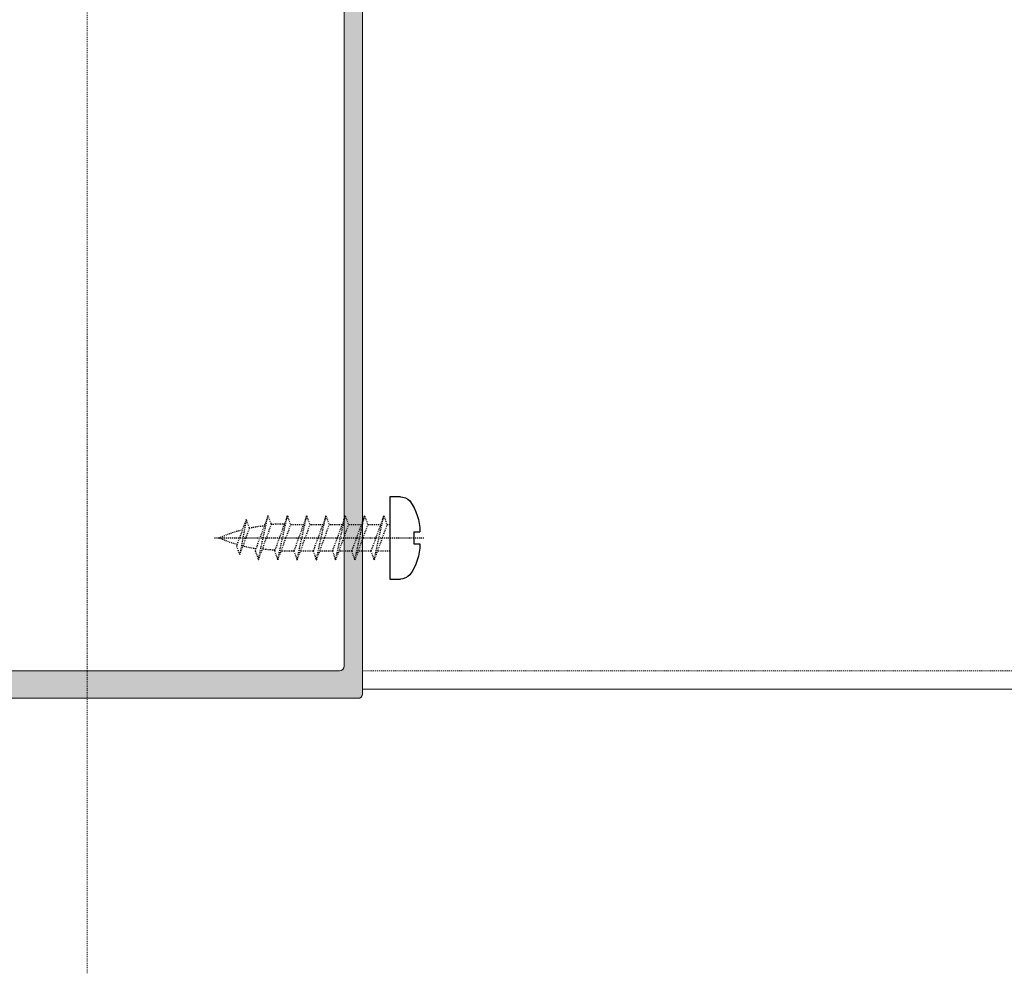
# Model space of a CAD drawing. Header units: millimetres. Extents: x -158258 to 126254, y -16359 to 60195.
# Tile 132 of 173: x -137671 to -137564, y 20748 to 20852. Entities that reach past the tile are written whole.
import ezdxf

# ---------------------------------------------------------------- set-up
doc = ezdxf.new("R2010")
doc.units = ezdxf.units.MM
doc.header["$LTSCALE"] = 0.1
doc.header["$MEASUREMENT"] = 0
doc.linetypes.add('CENTER', pattern=[2, 1.25, -0.25, 0.25, -0.25])
doc.linetypes.add('HIDDEN', pattern=[0.375, 0.25, -0.125])
for name, color, linetype, lineweight in [('01. Aluminium (Main Structure)', 6, 'Continuous', 5), ('2_Centerline', 1, 'CENTER', 15), ('3_Hatch', 8, 'Continuous', 0)]:
    doc.layers.add(name, color=color, linetype=linetype, lineweight=lineweight)
doc.layers.add('CENTER LINE', color=8, linetype='CENTER')
doc.layers.add('HARDWARES', color=7, linetype='Continuous')

# ---------------------------------------------------------------- blocks, each defined once
blk = doc.blocks.new('*U1022')
at = {"layer": '3_Hatch'}
blk.add_line((29.98959486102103, 199.7765712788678), (1149.999999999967, 199.7765712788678), dxfattribs=at)
at = {"layer": '3_Hatch', "linetype": 'HIDDEN', "ltscale": 5}
blk.add_line((29.98959486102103, 197.7849324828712), (1149.999999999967, 197.7849324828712), dxfattribs=at)
blk = doc.blocks.new('A$C768C5112')
at = {"layer": '3_Hatch'}
h = blk.add_hatch(color=256, dxfattribs=at)
h.dxf.hatch_style = 1
h.paths.add_polyline_path([(-4.223506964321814, -41.98522546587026), (-3.912497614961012, -41.67421611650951), (-3.912497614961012, -37.70677351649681), (-4.498231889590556, -36.68251605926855), (-4.498231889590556, -2.487038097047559), (-4.461947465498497, -2.304579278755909), (-4.352057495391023, -2.139744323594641), (-4.205883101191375, -2.029854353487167), (-4.004763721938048, -1.993569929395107), (4.004763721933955, -1.993569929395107), (4.188259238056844, -2.029854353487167), (4.35205749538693, -2.139744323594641), (4.461947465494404, -2.304579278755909), (4.516892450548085, -2.487038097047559), (4.516892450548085, -36.68251605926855), (3.894873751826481, -37.70677351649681), (3.894873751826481, -41.67421611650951), (4.205883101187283, -41.98522546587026), (4.297112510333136, -42.13139986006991), (4.297112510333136, -42.27757425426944), (4.205883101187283, -42.42374864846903), (3.894873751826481, -42.71713413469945), (3.894873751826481, -46.6845767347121), (4.516892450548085, -47.70883419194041), (4.516892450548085, -53.70716784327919), (4.461947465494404, -53.8896266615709), (4.35205749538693, -54.05446161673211), (4.188259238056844, -54.16435158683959), (4.004763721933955, -54.2006360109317), (-4.004763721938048, -54.2006360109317), (-4.205883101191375, -54.16435158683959), (-4.352057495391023, -54.05446161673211), (-4.461947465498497, -53.8896266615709), (-4.498231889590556, -53.70716784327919), (-4.498231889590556, -47.70883419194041), (-3.912497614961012, -46.6845767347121), (-3.912497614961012, -42.71713413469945), (-4.223506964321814, -42.42374864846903), (-4.278451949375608, -42.27757425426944), (-4.278451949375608, -42.13139986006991)], flags=16)
h.paths.add_polyline_path([(10.03938179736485, -54.01714049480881), (9.984436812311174, -54.2006360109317), (9.965776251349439, -54.38309482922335), (9.856922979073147, -54.54792978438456), (9.692088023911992, -54.65781975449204), (9.509629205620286, -54.69410417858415), (7.003930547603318, -54.69410417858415), (6.821471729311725, -54.65781975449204), (6.637976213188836, -54.54792978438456), (6.528086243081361, -54.38309482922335), (6.510462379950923, -54.2006360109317), (6.510462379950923, -2.487038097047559), (6.528086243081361, -2.304579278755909), (6.637976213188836, -2.139744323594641), (6.821471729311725, -2.029854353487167), (7.003930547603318, -1.993569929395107), (11.88677733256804, -1.993569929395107), (12.17912612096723, -1.682560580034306), (12.32530051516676, -1.591331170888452), (12.47147490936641, -1.591331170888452), (12.59898874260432, -1.682560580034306), (12.92865865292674, -1.993569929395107), (27.50255676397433, -1.993569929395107), (27.68605228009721, -2.029854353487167), (27.86851109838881, -2.139744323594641), (27.95974050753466, -2.304579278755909), (27.99602493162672, -2.487038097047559), (27.99602493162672, -6.985269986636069), (27.95974050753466, -7.186389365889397), (27.86851109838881, -7.351224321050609), (27.68605228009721, -7.461114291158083), (27.50255676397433, -7.497398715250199), (18.81710233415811, -7.497398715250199), (18.61598295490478, -7.533683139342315), (18.45114799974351, -7.64357310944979), (18.34125802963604, -7.808408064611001), (18.30497360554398, -8.009527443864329), (18.30497360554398, -13.47707180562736), (18.34125802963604, -13.67819118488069), (18.45114799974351, -13.86065000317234), (18.61598295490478, -13.95291611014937), (18.81710233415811, -13.98920053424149), (21.79760859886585, -13.98920053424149), (21.99872797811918, -13.95291611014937), (22.16356293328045, -13.86065000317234), (22.27241620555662, -13.67819118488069), (22.29107676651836, -13.47707180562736), (22.29107676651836, -13.00122750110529), (22.27241620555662, -12.80010812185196), (22.16356293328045, -12.65393372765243), (21.99872797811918, -12.5440437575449), (21.79760859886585, -12.49013547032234), (20.80963556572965, -12.49013547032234), (20.60851618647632, -12.4528143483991), (20.46234179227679, -12.34292437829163), (20.35245182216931, -12.19674998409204), (20.29750683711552, -11.99563060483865), (20.29750683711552, -10.00309737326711), (20.35245182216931, -9.801977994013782), (20.46234179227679, -9.655803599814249), (20.60851618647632, -9.545913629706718), (20.80963556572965, -9.49096864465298), (23.64396743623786, -9.49096864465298), (23.93735292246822, -9.179959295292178), (24.08352731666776, -9.106353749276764), (24.2297017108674, -9.106353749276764), (24.35721554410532, -9.179959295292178), (24.68688545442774, -9.49096864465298), (27.50255676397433, -9.49096864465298), (27.68605228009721, -9.545913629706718), (27.86851109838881, -9.655803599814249), (27.95974050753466, -9.801977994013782), (27.99602493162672, -10.00309737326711), (27.99602493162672, -11.99563060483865), (27.95974050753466, -12.19674998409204), (27.86851109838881, -12.34292437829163), (27.68605228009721, -12.4528143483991), (27.50255676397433, -12.49013547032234), (26.51562042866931, -12.49013547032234), (26.31450104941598, -12.5440437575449), (26.16832665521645, -12.65393372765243), (26.05843668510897, -12.80010812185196), (26.00349170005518, -13.00122750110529), (26.00349170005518, -13.47707180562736), (26.05843668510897, -13.67819118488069), (26.16832665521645, -13.86065000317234), (26.31450104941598, -13.95291611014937), (26.51562042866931, -13.98920053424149), (29.51375055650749, -13.98920053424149), (29.69724607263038, -13.95291611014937), (29.86208102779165, -13.86065000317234), (29.97093430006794, -13.67819118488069), (29.98959486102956, -13.47707180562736), (29.97093430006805, 81.00442663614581), (29.86208102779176, 81.1879221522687), (29.77966355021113, 81.24286713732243), (29.69724607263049, 81.29781212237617), (29.60549831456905, 81.3066240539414), (29.5137505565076, 81.31543598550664), (-29.51375055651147, 81.31543598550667), (-29.7148699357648, 81.2978121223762), (-29.86104432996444, 81.18792215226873), (-29.97093430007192, 81.00442663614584), (-30.00721872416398, 80.84062837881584), (-30.00721872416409, -13.47707180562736), (-29.97093430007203, -13.67819118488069), (-29.86104432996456, -13.86065000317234), (-29.71486993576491, -13.95291611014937), (-29.51375055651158, -13.98920053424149), (-26.4959231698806, -13.98920053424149), (-26.31346435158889, -13.95291611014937), (-26.14862939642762, -13.86065000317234), (-26.03873942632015, -13.67819118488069), (-26.00245500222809, -13.47707180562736), (-26.00245500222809, -13.00122750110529), (-26.03873942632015, -12.80010812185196), (-26.14862939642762, -12.65393372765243), (-26.31346435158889, -12.5440437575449), (-26.4959231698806, -12.49013547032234), (-27.52018062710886, -12.49013547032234), (-27.68501558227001, -12.4528143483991), (-27.86747440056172, -12.34292437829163), (-27.97736437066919, -12.19674998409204), (-28.01364879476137, -11.99563060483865), (-28.01364879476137, -10.00309737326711), (-27.97736437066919, -9.801977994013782), (-27.86747440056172, -9.655803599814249), (-27.68501558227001, -9.545913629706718), (-27.52018062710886, -9.49096864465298), (-24.68584875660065, -9.49096864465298), (-24.37483940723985, -9.179959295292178), (-24.24732557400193, -9.106353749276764), (-24.06383005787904, -9.106353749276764), (-23.93631622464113, -9.179959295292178), (-23.62530687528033, -9.49096864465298), (-20.80963556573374, -9.49096864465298), (-20.60851618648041, -9.545913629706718), (-20.44368123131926, -9.655803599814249), (-20.33379126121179, -9.801977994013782), (-20.29750683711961, -10.00309737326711), (-20.29750683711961, -11.99563060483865), (-20.33379126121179, -12.19674998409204), (-20.44368123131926, -12.34292437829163), (-20.60851618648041, -12.4528143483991), (-20.80963556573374, -12.49013547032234), (-21.81523246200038, -12.49013547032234), (-22.01635184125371, -12.5440437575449), (-22.16252623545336, -12.65393372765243), (-22.27241620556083, -12.80010812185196), (-22.30870062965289, -13.00122750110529), (-22.30870062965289, -13.47707180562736), (-22.27241620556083, -13.67819118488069), (-22.16252623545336, -13.86065000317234), (-22.01635184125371, -13.95291611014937), (-21.81523246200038, -13.98920053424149), (-18.79740507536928, -13.98920053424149), (-18.61494625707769, -13.95291611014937), (-18.45011130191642, -13.86065000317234), (-18.34125802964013, -13.67819118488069), (-18.30393690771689, -13.47707180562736), (-18.30393690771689, -8.009527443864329), (-18.34125802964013, -7.808408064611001), (-18.45011130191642, -7.64357310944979), (-18.61494625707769, -7.533683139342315), (-18.79740507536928, -7.497398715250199), (-27.52018062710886, -7.497398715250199), (-27.68501558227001, -7.461114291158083), (-27.86747440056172, -7.351224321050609), (-27.97736437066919, -7.186389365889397), (-28.01364879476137, -6.985269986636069), (-28.01364879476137, -2.487038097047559), (-27.97736437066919, -2.304579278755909), (-27.86747440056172, -2.139744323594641), (-27.68501558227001, -2.029854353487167), (-27.52018062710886, -1.993569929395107), (-12.92762195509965, -1.993569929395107), (-12.61764930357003, -1.682560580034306), (-12.48909877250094, -1.591331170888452), (-12.3429243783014, -1.591331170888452), (-12.17808942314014, -1.682560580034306), (-11.86708007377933, -1.993569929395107), (-7.002893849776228, -1.993569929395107), (-6.801774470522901, -2.029854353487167), (-6.655600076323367, -2.139744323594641), (-6.545710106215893, -2.304579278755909), (-6.509425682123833, -2.487038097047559), (-6.509425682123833, -54.2006360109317), (-6.545710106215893, -54.38309482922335), (-6.655600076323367, -54.54792978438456), (-6.801774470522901, -54.65781975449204), (-7.002893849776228, -54.69410417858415), (-9.508592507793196, -54.69410417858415), (-9.709711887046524, -54.65781975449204), (-9.855886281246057, -54.54792978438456), (-9.965776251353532, -54.38309482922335), (-10.0020606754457, -54.2006360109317), (-10.03834509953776, -54.01714049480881), (-10.14823506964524, -53.83468167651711), (-10.31307002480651, -53.72479170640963), (-10.4955288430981, -53.70716784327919), (-11.50216243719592, -53.70716784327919), (-11.70328181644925, -53.72479170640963), (-11.8494562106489, -53.83468167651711), (-11.95934618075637, -54.01714049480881), (-12.01325446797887, -54.2006360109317), (-12.01325446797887, -56.21182980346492), (-11.95934618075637, -56.39532531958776), (-11.8494562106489, -56.55912357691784), (-11.70328181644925, -56.66901354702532), (-11.50216243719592, -56.68767410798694), (-0.5297525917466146, -56.68767410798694), (-0.201119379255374, -56.39532531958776), (-0.07256884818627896, -56.3217197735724), (0.07360554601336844, -56.3217197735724), (0.2197799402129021, -56.39532531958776), (0.5121287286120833, -56.68767410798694), (11.50216243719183, -56.68767410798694), (11.68565795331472, -56.66901354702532), (11.8494562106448, -56.55912357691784), (11.95934618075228, -56.39532531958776), (12.01429116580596, -56.21182980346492), (12.01429116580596, -54.2006360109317), (11.95934618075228, -54.01714049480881), (11.8494562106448, -53.83468167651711), (11.68565795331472, -53.72479170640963), (11.50216243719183, -53.70716784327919), (10.4965655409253, -53.70716784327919), (10.29544616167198, -53.72479170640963), (10.14927176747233, -53.83468167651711)])
h.paths.add_polyline_path([(27.99602493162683, 77.82280099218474), (27.95974050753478, 78.0062965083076), (27.86851109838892, 78.1887553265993), (27.68605228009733, 78.29864529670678), (27.50255676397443, 78.33492972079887), (-27.52018062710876, 78.3349297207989), (-27.6850155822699, 78.29864529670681), (-27.8674744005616, 78.18875532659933), (-27.97736437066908, 78.00629650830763), (-28.01364879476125, 77.82280099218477), (-28.01364879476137, 0.5121287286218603), (-27.97736437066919, 0.3110093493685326), (-27.86747440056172, 0.1648349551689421), (-27.68501558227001, 0.05494498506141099), (-27.52018062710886, 7.73070496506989e-12), (27.50255676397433, 7.73070496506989e-12), (27.68605228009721, 0.05494498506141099), (27.86851109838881, 0.1648349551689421), (27.95974050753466, 0.3110093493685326), (27.99602493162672, 0.5121287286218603)], flags=16)
at = {"layer": '01. Aluminium (Main Structure)', "linetype": 'ByBlock'}
for p, q in [((-30.00721872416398, 80.84062837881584), (-29.97093430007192, 81.00442663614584)), ((-30.00721872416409, -13.47707180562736), (-30.00721872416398, 80.84062837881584)), ((-29.97093430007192, 81.00442663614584), (-29.86104432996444, 81.18792215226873)), ((-29.86104432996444, 81.18792215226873), (-29.7148699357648, 81.2978121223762)), ((-29.7148699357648, 81.2978121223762), (-29.51375055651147, 81.31543598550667)), ((-29.51375055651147, 81.31543598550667), (29.5137505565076, 81.31543598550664)), ((29.5137505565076, 81.31543598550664), (29.69724607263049, 81.29781212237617)), ((29.69724607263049, 81.29781212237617), (29.86208102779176, 81.1879221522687)), ((29.86208102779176, 81.1879221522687), (29.97093430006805, 81.00442663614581)), ((29.97093430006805, 81.00442663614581), (29.98959486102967, 80.84062837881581)), ((29.98959486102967, 80.84062837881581), (29.98959486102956, -13.47707180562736)), ((-28.01364879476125, 77.82280099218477), (-27.97736437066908, 78.00629650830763)), ((-28.01364879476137, 0.5121287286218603), (-28.01364879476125, 77.82280099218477)), ((-27.97736437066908, 78.00629650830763), (-27.8674744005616, 78.18875532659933)), ((-27.8674744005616, 78.18875532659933), (-27.6850155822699, 78.29864529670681)), ((-27.6850155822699, 78.29864529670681), (-27.52018062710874, 78.3349297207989)), ((-27.52018062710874, 78.3349297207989), (27.50255676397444, 78.33492972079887)), ((27.50255676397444, 78.33492972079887), (27.68605228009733, 78.29864529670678)), ((27.68605228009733, 78.29864529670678), (27.86851109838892, 78.1887553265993)), ((27.86851109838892, 78.1887553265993), (27.95974050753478, 78.0062965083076)), ((27.95974050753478, 78.0062965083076), (27.99602493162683, 77.82280099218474)), ((27.99602493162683, 77.82280099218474), (27.99602493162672, 0.5121287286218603)), ((-27.97736437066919, 0.3110093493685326), (-28.01364879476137, 0.5121287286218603)), ((-27.86747440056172, 0.1648349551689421), (-27.97736437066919, 0.3110093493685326)), ((-27.68501558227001, 0.05494498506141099), (-27.86747440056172, 0.1648349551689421)), ((-27.52018062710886, 7.73070496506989e-12), (-27.68501558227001, 0.05494498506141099)), ((27.50255676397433, 7.73070496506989e-12), (-27.52018062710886, 7.73070496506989e-12)), ((27.68605228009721, 0.05494498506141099), (27.50255676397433, 7.73070496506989e-12)), ((27.86851109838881, 0.1648349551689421), (27.68605228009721, 0.05494498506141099)), ((27.95974050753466, 0.3110093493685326), (27.86851109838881, 0.1648349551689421)), ((27.99602493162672, 0.5121287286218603), (27.95974050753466, 0.3110093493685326)), ((-27.97736437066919, -2.304579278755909), (-27.86747440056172, -2.139744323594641)), ((-27.86747440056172, -2.139744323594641), (-27.68501558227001, -2.029854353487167)), ((-27.68501558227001, -2.029854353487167), (-27.52018062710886, -1.993569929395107)), ((-27.52018062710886, -1.993569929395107), (-12.92762195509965, -1.993569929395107)), ((-12.92762195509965, -1.993569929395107), (-12.61764930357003, -1.682560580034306)), ((-12.61764930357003, -1.682560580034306), (-12.48909877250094, -1.591331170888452)), ((-12.48909877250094, -1.591331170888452), (-12.3429243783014, -1.591331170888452)), ((-12.3429243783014, -1.591331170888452), (-12.17808942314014, -1.682560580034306)), ((-12.17808942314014, -1.682560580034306), (-11.86708007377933, -1.993569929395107)), ((-11.86708007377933, -1.993569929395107), (-7.002893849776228, -1.993569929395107)), ((-7.002893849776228, -1.993569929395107), (-6.801774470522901, -2.029854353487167)), ((-6.801774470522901, -2.029854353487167), (-6.655600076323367, -2.139744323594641)), ((-6.655600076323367, -2.139744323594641), (-6.545710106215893, -2.304579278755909)), ((-4.461947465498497, -2.304579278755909), (-4.352057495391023, -2.139744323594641)), ((-4.352057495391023, -2.139744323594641), (-4.205883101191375, -2.029854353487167)), ((-4.205883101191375, -2.029854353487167), (-4.004763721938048, -1.993569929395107)), ((-4.004763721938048, -1.993569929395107), (4.004763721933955, -1.993569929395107)), ((4.004763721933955, -1.993569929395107), (4.188259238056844, -2.029854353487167)), ((4.188259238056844, -2.029854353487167), (4.35205749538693, -2.139744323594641)), ((4.35205749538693, -2.139744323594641), (4.461947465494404, -2.304579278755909)), ((6.528086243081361, -2.304579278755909), (6.637976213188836, -2.139744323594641)), ((6.637976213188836, -2.139744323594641), (6.821471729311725, -2.029854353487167)), ((6.821471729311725, -2.029854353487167), (7.003930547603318, -1.993569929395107)), ((7.003930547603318, -1.993569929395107), (11.88677733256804, -1.993569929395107)), ((11.88677733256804, -1.993569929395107), (12.17912612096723, -1.682560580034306)), ((12.17912612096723, -1.682560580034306), (12.32530051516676, -1.591331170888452)), ((12.32530051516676, -1.591331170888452), (12.47147490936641, -1.591331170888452)), ((12.47147490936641, -1.591331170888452), (12.59898874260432, -1.682560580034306)), ((12.59898874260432, -1.682560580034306), (12.92865865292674, -1.993569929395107)), ((12.92865865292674, -1.993569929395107), (27.50255676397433, -1.993569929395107)), ((27.50255676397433, -1.993569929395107), (27.68605228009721, -2.029854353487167)), ((27.68605228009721, -2.029854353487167), (27.86851109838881, -2.139744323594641)), ((27.86851109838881, -2.139744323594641), (27.95974050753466, -2.304579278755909)), ((-28.01364879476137, -2.487038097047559), (-27.97736437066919, -2.304579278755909)), ((-28.01364879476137, -6.985269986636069), (-28.01364879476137, -2.487038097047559)), ((-6.545710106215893, -2.304579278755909), (-6.509425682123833, -2.487038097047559)), ((-6.509425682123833, -2.487038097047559), (-6.509425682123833, -54.2006360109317)), ((-4.498231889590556, -2.487038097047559), (-4.461947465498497, -2.304579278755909)), ((-4.498231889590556, -36.68251605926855), (-4.498231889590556, -2.487038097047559)), ((4.461947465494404, -2.304579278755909), (4.516892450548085, -2.487038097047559)), ((4.516892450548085, -2.487038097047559), (4.516892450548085, -36.68251605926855)), ((6.510462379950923, -2.487038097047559), (6.528086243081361, -2.304579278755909)), ((6.510462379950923, -54.2006360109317), (6.510462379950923, -2.487038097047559)), ((27.95974050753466, -2.304579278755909), (27.99602493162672, -2.487038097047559)), ((27.99602493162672, -2.487038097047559), (27.99602493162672, -6.985269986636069)), ((-27.97736437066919, -7.186389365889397), (-28.01364879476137, -6.985269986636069)), ((-27.86747440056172, -7.351224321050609), (-27.97736437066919, -7.186389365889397)), ((-27.68501558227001, -7.461114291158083), (-27.86747440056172, -7.351224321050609)), ((-27.52018062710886, -7.497398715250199), (-27.68501558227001, -7.461114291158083)), ((-18.79740507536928, -7.497398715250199), (-27.52018062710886, -7.497398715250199)), ((-18.79740507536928, -7.497398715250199), (-18.61494625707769, -7.533683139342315)), ((18.61598295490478, -7.533683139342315), (18.81710233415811, -7.497398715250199)), ((27.50255676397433, -7.497398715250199), (18.81710233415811, -7.497398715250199)), ((27.68605228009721, -7.461114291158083), (27.50255676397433, -7.497398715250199)), ((27.86851109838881, -7.351224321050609), (27.68605228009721, -7.461114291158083)), ((27.95974050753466, -7.186389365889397), (27.86851109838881, -7.351224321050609)), ((27.99602493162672, -6.985269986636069), (27.95974050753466, -7.186389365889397)), ((-18.61494625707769, -7.533683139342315), (-18.45011130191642, -7.64357310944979)), ((-18.45011130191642, -7.64357310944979), (-18.34125802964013, -7.808408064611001)), ((-18.34125802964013, -7.808408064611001), (-18.30393690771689, -8.009527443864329)), ((-18.30393690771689, -8.009527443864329), (-18.30393690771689, -13.47707180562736)), ((18.30497360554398, -8.009527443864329), (18.34125802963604, -7.808408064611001)), ((18.30497360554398, -8.009527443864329), (18.30497360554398, -13.47707180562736)), ((18.34125802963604, -7.808408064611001), (18.45114799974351, -7.64357310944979)), ((18.45114799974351, -7.64357310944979), (18.61598295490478, -7.533683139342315)), ((-27.97736437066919, -9.801977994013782), (-27.86747440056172, -9.655803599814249)), ((-27.86747440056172, -9.655803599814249), (-27.68501558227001, -9.545913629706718)), ((-27.68501558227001, -9.545913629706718), (-27.52018062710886, -9.49096864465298)), ((-27.52018062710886, -9.49096864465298), (-24.68584875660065, -9.49096864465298)), ((-24.68584875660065, -9.49096864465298), (-24.37483940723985, -9.179959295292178)), ((-24.37483940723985, -9.179959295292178), (-24.24732557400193, -9.106353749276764)), ((-24.24732557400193, -9.106353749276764), (-24.06383005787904, -9.106353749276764)), ((-24.06383005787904, -9.106353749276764), (-23.93631622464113, -9.179959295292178)), ((-23.93631622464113, -9.179959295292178), (-23.62530687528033, -9.49096864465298)), ((-23.62530687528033, -9.49096864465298), (-20.80963556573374, -9.49096864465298)), ((-20.80963556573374, -9.49096864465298), (-20.60851618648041, -9.545913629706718)), ((-20.60851618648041, -9.545913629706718), (-20.44368123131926, -9.655803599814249)), ((-20.44368123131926, -9.655803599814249), (-20.33379126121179, -9.801977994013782)), ((20.35245182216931, -9.801977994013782), (20.46234179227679, -9.655803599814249)), ((20.46234179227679, -9.655803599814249), (20.60851618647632, -9.545913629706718)), ((20.60851618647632, -9.545913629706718), (20.80963556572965, -9.49096864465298)), ((20.80963556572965, -9.49096864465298), (23.64396743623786, -9.49096864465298)), ((23.64396743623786, -9.49096864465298), (23.93735292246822, -9.179959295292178)), ((23.93735292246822, -9.179959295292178), (24.08352731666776, -9.106353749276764)), ((24.08352731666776, -9.106353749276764), (24.2297017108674, -9.106353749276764)), ((24.2297017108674, -9.106353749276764), (24.35721554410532, -9.179959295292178)), ((24.35721554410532, -9.179959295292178), (24.68688545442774, -9.49096864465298)), ((24.68688545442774, -9.49096864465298), (27.50255676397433, -9.49096864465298)), ((27.50255676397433, -9.49096864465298), (27.68605228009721, -9.545913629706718)), ((27.68605228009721, -9.545913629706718), (27.86851109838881, -9.655803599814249)), ((27.86851109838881, -9.655803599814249), (27.95974050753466, -9.801977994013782)), ((-28.01364879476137, -10.00309737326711), (-27.97736437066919, -9.801977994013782)), ((-28.01364879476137, -11.99563060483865), (-28.01364879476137, -10.00309737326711)), ((-20.33379126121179, -9.801977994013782), (-20.29750683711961, -10.00309737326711)), ((-20.29750683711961, -10.00309737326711), (-20.29750683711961, -11.99563060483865)), ((20.29750683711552, -10.00309737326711), (20.35245182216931, -9.801977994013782)), ((20.29750683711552, -11.99563060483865), (20.29750683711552, -10.00309737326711)), ((27.95974050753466, -9.801977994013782), (27.99602493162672, -10.00309737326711)), ((27.99602493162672, -10.00309737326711), (27.99602493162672, -11.99563060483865)), ((-27.97736437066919, -12.19674998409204), (-28.01364879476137, -11.99563060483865)), ((-27.86747440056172, -12.34292437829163), (-27.97736437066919, -12.19674998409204)), ((-27.68501558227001, -12.4528143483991), (-27.86747440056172, -12.34292437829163)), ((-27.52018062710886, -12.49013547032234), (-27.68501558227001, -12.4528143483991)), ((-26.4959231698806, -12.49013547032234), (-27.52018062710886, -12.49013547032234)), ((-26.4959231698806, -12.49013547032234), (-26.31346435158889, -12.5440437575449)), ((-26.31346435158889, -12.5440437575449), (-26.14862939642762, -12.65393372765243)), ((-26.14862939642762, -12.65393372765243), (-26.03873942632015, -12.80010812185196)), ((-26.03873942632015, -12.80010812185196), (-26.00245500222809, -13.00122750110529)), ((-22.30870062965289, -13.00122750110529), (-22.27241620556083, -12.80010812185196)), ((-22.27241620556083, -12.80010812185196), (-22.16252623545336, -12.65393372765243)), ((-22.16252623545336, -12.65393372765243), (-22.01635184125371, -12.5440437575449)), ((-22.01635184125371, -12.5440437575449), (-21.81523246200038, -12.49013547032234)), ((-20.80963556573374, -12.49013547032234), (-21.81523246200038, -12.49013547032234)), ((-20.60851618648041, -12.4528143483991), (-20.80963556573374, -12.49013547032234)), ((-20.44368123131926, -12.34292437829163), (-20.60851618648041, -12.4528143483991)), ((-20.33379126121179, -12.19674998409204), (-20.44368123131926, -12.34292437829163)), ((-20.29750683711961, -11.99563060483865), (-20.33379126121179, -12.19674998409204)), ((20.35245182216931, -12.19674998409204), (20.29750683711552, -11.99563060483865)), ((20.46234179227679, -12.34292437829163), (20.35245182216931, -12.19674998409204)), ((20.60851618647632, -12.4528143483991), (20.46234179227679, -12.34292437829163)), ((20.80963556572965, -12.49013547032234), (20.60851618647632, -12.4528143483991)), ((21.79760859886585, -12.49013547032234), (20.80963556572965, -12.49013547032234)), ((21.79760859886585, -12.49013547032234), (21.99872797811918, -12.5440437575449)), ((21.99872797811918, -12.5440437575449), (22.16356293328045, -12.65393372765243)), ((22.16356293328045, -12.65393372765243), (22.27241620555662, -12.80010812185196)), ((22.27241620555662, -12.80010812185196), (22.29107676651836, -13.00122750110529)), ((26.00349170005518, -13.00122750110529), (26.05843668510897, -12.80010812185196)), ((26.05843668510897, -12.80010812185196), (26.16832665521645, -12.65393372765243)), ((26.16832665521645, -12.65393372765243), (26.31450104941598, -12.5440437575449)), ((26.31450104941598, -12.5440437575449), (26.51562042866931, -12.49013547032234)), ((27.50255676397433, -12.49013547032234), (26.51562042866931, -12.49013547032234)), ((27.68605228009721, -12.4528143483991), (27.50255676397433, -12.49013547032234)), ((27.86851109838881, -12.34292437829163), (27.68605228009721, -12.4528143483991)), ((27.95974050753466, -12.19674998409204), (27.86851109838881, -12.34292437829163)), ((27.99602493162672, -11.99563060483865), (27.95974050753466, -12.19674998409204)), ((-29.97093430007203, -13.67819118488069), (-30.00721872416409, -13.47707180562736)), ((-29.86104432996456, -13.86065000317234), (-29.97093430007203, -13.67819118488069)), ((-29.71486993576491, -13.95291611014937), (-29.86104432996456, -13.86065000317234)), ((-29.51375055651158, -13.98920053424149), (-29.71486993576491, -13.95291611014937)), ((-26.31346435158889, -13.95291611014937), (-26.4959231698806, -13.98920053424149)), ((-26.14862939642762, -13.86065000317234), (-26.31346435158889, -13.95291611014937)), ((-26.03873942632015, -13.67819118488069), (-26.14862939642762, -13.86065000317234)), ((-26.00245500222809, -13.47707180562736), (-26.03873942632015, -13.67819118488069)), ((-26.00245500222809, -13.00122750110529), (-26.00245500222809, -13.47707180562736)), ((-22.30870062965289, -13.00122750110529), (-22.30870062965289, -13.47707180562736)), ((-22.27241620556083, -13.67819118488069), (-22.30870062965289, -13.47707180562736)), ((-22.16252623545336, -13.86065000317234), (-22.27241620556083, -13.67819118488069)), ((-22.01635184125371, -13.95291611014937), (-22.16252623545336, -13.86065000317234)), ((-21.81523246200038, -13.98920053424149), (-22.01635184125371, -13.95291611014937)), ((-18.61494625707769, -13.95291611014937), (-18.79740507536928, -13.98920053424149)), ((-18.45011130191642, -13.86065000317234), (-18.61494625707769, -13.95291611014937)), ((-18.34125802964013, -13.67819118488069), (-18.45011130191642, -13.86065000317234)), ((-18.30393690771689, -13.47707180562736), (-18.34125802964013, -13.67819118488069)), ((18.34125802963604, -13.67819118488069), (18.30497360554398, -13.47707180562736)), ((18.45114799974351, -13.86065000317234), (18.34125802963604, -13.67819118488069)), ((18.61598295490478, -13.95291611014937), (18.45114799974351, -13.86065000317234)), ((18.81710233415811, -13.98920053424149), (18.61598295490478, -13.95291611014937)), ((21.99872797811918, -13.95291611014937), (21.79760859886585, -13.98920053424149)), ((22.16356293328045, -13.86065000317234), (21.99872797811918, -13.95291611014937)), ((22.27241620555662, -13.67819118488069), (22.16356293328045, -13.86065000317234)), ((22.29107676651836, -13.47707180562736), (22.27241620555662, -13.67819118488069)), ((22.29107676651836, -13.00122750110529), (22.29107676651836, -13.47707180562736)), ((26.00349170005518, -13.00122750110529), (26.00349170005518, -13.47707180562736)), ((26.05843668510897, -13.67819118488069), (26.00349170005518, -13.47707180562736)), ((26.16832665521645, -13.86065000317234), (26.05843668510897, -13.67819118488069)), ((26.31450104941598, -13.95291611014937), (26.16832665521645, -13.86065000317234)), ((26.51562042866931, -13.98920053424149), (26.31450104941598, -13.95291611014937)), ((29.69724607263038, -13.95291611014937), (29.51375055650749, -13.98920053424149)), ((29.86208102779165, -13.86065000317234), (29.69724607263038, -13.95291611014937)), ((29.97093430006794, -13.67819118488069), (29.86208102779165, -13.86065000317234)), ((29.98959486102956, -13.47707180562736), (29.97093430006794, -13.67819118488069)), ((-26.4959231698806, -13.98920053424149), (-29.51375055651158, -13.98920053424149)), ((-18.79740507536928, -13.98920053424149), (-21.81523246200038, -13.98920053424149)), ((18.81710233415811, -13.98920053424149), (21.79760859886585, -13.98920053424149)), ((26.51562042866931, -13.98920053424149), (29.51375055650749, -13.98920053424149)), ((-3.912497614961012, -37.70677351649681), (-4.498231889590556, -36.68251605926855)), ((4.516892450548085, -36.68251605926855), (3.894873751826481, -37.70677351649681)), ((-3.912497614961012, -41.67421611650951), (-3.912497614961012, -37.70677351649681)), ((3.894873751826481, -37.70677351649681), (3.894873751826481, -41.67421611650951)), ((-4.223506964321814, -41.98522546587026), (-3.912497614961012, -41.67421611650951)), ((3.894873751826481, -41.67421611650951), (4.205883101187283, -41.98522546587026)), ((-4.278451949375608, -42.13139986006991), (-4.223506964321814, -41.98522546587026)), ((-4.278451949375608, -42.27757425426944), (-4.278451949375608, -42.13139986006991)), ((-4.223506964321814, -42.42374864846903), (-4.278451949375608, -42.27757425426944)), ((-3.912497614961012, -42.71713413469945), (-4.223506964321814, -42.42374864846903)), ((-3.912497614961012, -46.6845767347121), (-3.912497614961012, -42.71713413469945)), ((4.205883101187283, -42.42374864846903), (3.894873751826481, -42.71713413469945)), ((3.894873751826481, -42.71713413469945), (3.894873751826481, -46.6845767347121)), ((4.205883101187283, -41.98522546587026), (4.297112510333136, -42.13139986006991)), ((4.297112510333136, -42.27757425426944), (4.205883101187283, -42.42374864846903)), ((4.297112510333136, -42.13139986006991), (4.297112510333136, -42.27757425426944)), ((-4.498231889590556, -47.70883419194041), (-3.912497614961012, -46.6845767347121)), ((3.894873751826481, -46.6845767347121), (4.516892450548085, -47.70883419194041)), ((-4.498231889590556, -53.70716784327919), (-4.498231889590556, -47.70883419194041)), ((4.516892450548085, -47.70883419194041), (4.516892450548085, -53.70716784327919)), ((-12.01325446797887, -54.2006360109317), (-11.95934618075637, -54.01714049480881)), ((-12.01325446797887, -56.21182980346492), (-12.01325446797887, -54.2006360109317)), ((-11.95934618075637, -54.01714049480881), (-11.8494562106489, -53.83468167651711)), ((-11.8494562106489, -53.83468167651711), (-11.70328181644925, -53.72479170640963)), ((-11.70328181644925, -53.72479170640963), (-11.50216243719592, -53.70716784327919)), ((-11.50216243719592, -53.70716784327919), (-10.4955288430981, -53.70716784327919)), ((-10.4955288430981, -53.70716784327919), (-10.31307002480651, -53.72479170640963)), ((-10.31307002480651, -53.72479170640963), (-10.14823506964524, -53.83468167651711)), ((-10.14823506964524, -53.83468167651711), (-10.03834509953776, -54.01714049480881)), ((-10.03834509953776, -54.01714049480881), (-10.0020606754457, -54.2006360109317)), ((-9.965776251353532, -54.38309482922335), (-10.0020606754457, -54.2006360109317)), ((-9.855886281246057, -54.54792978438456), (-9.965776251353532, -54.38309482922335)), ((-9.709711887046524, -54.65781975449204), (-9.855886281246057, -54.54792978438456)), ((-9.508592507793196, -54.69410417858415), (-9.709711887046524, -54.65781975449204)), ((-7.002893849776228, -54.69410417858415), (-9.508592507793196, -54.69410417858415)), ((-6.801774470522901, -54.65781975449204), (-7.002893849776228, -54.69410417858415)), ((-6.655600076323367, -54.54792978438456), (-6.801774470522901, -54.65781975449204)), ((-6.545710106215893, -54.38309482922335), (-6.655600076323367, -54.54792978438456)), ((-6.509425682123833, -54.2006360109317), (-6.545710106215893, -54.38309482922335)), ((-4.461947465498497, -53.8896266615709), (-4.498231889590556, -53.70716784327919)), ((-4.352057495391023, -54.05446161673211), (-4.461947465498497, -53.8896266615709)), ((-4.205883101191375, -54.16435158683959), (-4.352057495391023, -54.05446161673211)), ((-4.004763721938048, -54.2006360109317), (-4.205883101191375, -54.16435158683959)), ((4.004763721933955, -54.2006360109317), (-4.004763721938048, -54.2006360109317)), ((4.188259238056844, -54.16435158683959), (4.004763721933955, -54.2006360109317)), ((4.35205749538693, -54.05446161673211), (4.188259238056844, -54.16435158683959)), ((4.461947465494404, -53.8896266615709), (4.35205749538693, -54.05446161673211)), ((4.516892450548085, -53.70716784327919), (4.461947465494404, -53.8896266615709)), ((6.528086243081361, -54.38309482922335), (6.510462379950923, -54.2006360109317)), ((6.637976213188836, -54.54792978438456), (6.528086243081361, -54.38309482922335)), ((6.821471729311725, -54.65781975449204), (6.637976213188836, -54.54792978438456)), ((7.003930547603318, -54.69410417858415), (6.821471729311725, -54.65781975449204)), ((9.509629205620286, -54.69410417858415), (7.003930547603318, -54.69410417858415)), ((9.692088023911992, -54.65781975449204), (9.509629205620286, -54.69410417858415)), ((9.856922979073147, -54.54792978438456), (9.692088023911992, -54.65781975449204)), ((9.965776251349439, -54.38309482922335), (9.856922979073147, -54.54792978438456)), ((9.984436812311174, -54.2006360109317), (9.965776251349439, -54.38309482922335)), ((9.984436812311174, -54.2006360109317), (10.03938179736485, -54.01714049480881)), ((10.03938179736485, -54.01714049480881), (10.14927176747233, -53.83468167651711)), ((10.14927176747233, -53.83468167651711), (10.29544616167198, -53.72479170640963)), ((10.29544616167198, -53.72479170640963), (10.4965655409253, -53.70716784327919)), ((10.4965655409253, -53.70716784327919), (11.50216243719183, -53.70716784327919)), ((11.50216243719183, -53.70716784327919), (11.68565795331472, -53.72479170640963)), ((11.68565795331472, -53.72479170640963), (11.8494562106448, -53.83468167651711)), ((11.8494562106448, -53.83468167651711), (11.95934618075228, -54.01714049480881)), ((11.95934618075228, -54.01714049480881), (12.01429116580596, -54.2006360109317)), ((12.01429116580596, -54.2006360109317), (12.01429116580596, -56.21182980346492)), ((-11.95934618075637, -56.39532531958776), (-12.01325446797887, -56.21182980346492)), ((-11.8494562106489, -56.55912357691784), (-11.95934618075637, -56.39532531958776)), ((-11.70328181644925, -56.66901354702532), (-11.8494562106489, -56.55912357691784)), ((-11.50216243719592, -56.68767410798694), (-11.70328181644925, -56.66901354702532)), ((-11.50216243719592, -56.68767410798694), (-0.5297525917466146, -56.68767410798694)), ((-0.5297525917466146, -56.68767410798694), (-0.201119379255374, -56.39532531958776)), ((-0.201119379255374, -56.39532531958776), (-0.07256884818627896, -56.3217197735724)), ((-0.07256884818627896, -56.3217197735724), (0.07360554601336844, -56.3217197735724)), ((0.07360554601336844, -56.3217197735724), (0.2197799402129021, -56.39532531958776)), ((0.2197799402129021, -56.39532531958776), (0.5121287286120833, -56.68767410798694)), ((0.5121287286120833, -56.68767410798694), (11.50216243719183, -56.68767410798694)), ((11.68565795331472, -56.66901354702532), (11.50216243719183, -56.68767410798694)), ((11.8494562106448, -56.55912357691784), (11.68565795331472, -56.66901354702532)), ((11.95934618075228, -56.39532531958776), (11.8494562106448, -56.55912357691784)), ((12.01429116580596, -56.21182980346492), (11.95934618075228, -56.39532531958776))]:
    blk.add_line(p, q, dxfattribs=at)
blk = doc.blocks.new('*U1030')
at = {"layer": 'CENTER LINE', "linetype": 'CENTER'}
blk.add_line((0, -19.12470507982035), (0, 3.774010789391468), dxfattribs=at)
at = {"layer": 'HARDWARES', "linetype": 'Continuous'}
for p, q in [((-0.6609298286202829, 2.613080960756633), (-0.6609298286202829, 3.274010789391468)), ((0.6609298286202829, 2.613080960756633), (0.6609298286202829, 3.274010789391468)), ((0.6609298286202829, 2.613080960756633), (-0.6609298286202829, 2.613080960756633)), ((-4.488571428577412, 0), (-4.488571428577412, 1.150185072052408)), ((4.488571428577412, 1.150184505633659), (4.488571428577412, 0)), ((4.488571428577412, 0), (-4.488571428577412, 0))]:
    blk.add_line(p, q, dxfattribs=at)
at = {"layer": 'HARDWARES'}
for p, q in [((4.488571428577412, 0), (-4.488571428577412, 0)), ((4.488571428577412, 0.817582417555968), (4.488571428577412, 0))]:
    blk.add_line(p, q, dxfattribs=at)
at = {"layer": 'HARDWARES', "linetype": 'HIDDEN'}
for p, q in [((1.440000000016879, 0), (1.440000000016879, -0.3061200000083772)), ((1.440000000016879, -1.004879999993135), (1.440000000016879, -2.408519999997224)), ((-1.440000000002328, -2.053199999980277), (-1.440000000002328, -3.456749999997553)), ((1.440000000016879, -3.107279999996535), (1.440000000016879, -4.510920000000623)), ((-1.440000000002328, -4.155599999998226), (-1.440000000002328, -5.559150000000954)), ((1.440000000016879, -5.209680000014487), (1.440000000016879, -6.613320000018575)), ((-1.440000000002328, -6.258000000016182), (-1.440000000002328, -7.661550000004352)), ((1.440000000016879, -7.312080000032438), (1.440000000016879, -8.715720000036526)), ((-1.440000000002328, -8.360400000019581), (-1.440000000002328, -9.763950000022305)), ((1.440000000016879, -9.414480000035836), (1.440000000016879, -10.81812000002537)), ((-1.440000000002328, -10.46280000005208), (-1.440000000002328, -11.8663500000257)), ((1.076159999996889, -15.31407514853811), (-1.811639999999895, -16.36515514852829)), ((1.986480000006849, -15.64551514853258), (-1.811639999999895, -16.36515514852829)), ((-0.9011999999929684, -16.69647514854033), (1.986480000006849, -15.64551514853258)), ((1.076159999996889, -15.31407514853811), (1.986480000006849, -15.64551514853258)), ((-1.811639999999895, -16.36515514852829), (-0.9011999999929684, -16.69647514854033))]:
    blk.add_line(p, q, dxfattribs=at)
for points in [[(-1.440000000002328, 1.45519e-11), (-1.440000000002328, -1.354349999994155)], [(2.400000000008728, -0.655559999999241), (1.440000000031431, -0.3061199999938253), (-2.399999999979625, -1.703759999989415), (2.400000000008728, -0.655559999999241), (-1.440000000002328, -2.053200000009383), (-2.399999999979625, -1.703759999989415)], [(2.400000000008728, -2.757960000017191), (1.440000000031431, -2.408519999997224), (-2.399999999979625, -3.806160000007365), (2.400000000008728, -2.757960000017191), (-1.440000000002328, -4.155599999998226), (-2.399999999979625, -3.806160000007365)], [(2.400000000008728, -4.860360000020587), (1.440000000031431, -4.510920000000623), (-2.399999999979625, -5.908560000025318), (2.400000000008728, -4.860360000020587), (-1.440000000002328, -6.258000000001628), (-2.399999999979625, -5.908560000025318)], [(2.400000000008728, -6.962760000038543), (1.440000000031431, -6.613320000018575), (-2.399999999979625, -8.010960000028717), (2.400000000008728, -6.962760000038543), (-1.440000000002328, -8.360400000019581), (-2.399999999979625, -8.010960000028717)], [(2.400000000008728, -9.06516000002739), (1.440000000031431, -8.715720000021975), (-2.399999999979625, -10.11336000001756), (2.400000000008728, -9.06516000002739), (-1.440000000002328, -10.46280000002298), (-2.399999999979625, -10.11336000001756)], [(2.400000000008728, -11.17120999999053), (1.440000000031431, -10.82176999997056), (-2.399999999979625, -12.21940999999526), (2.400000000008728, -11.17120999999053), (-1.440000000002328, -12.56885000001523), (-2.399999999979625, -12.21940999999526)], [(2.428054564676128, -13.28330415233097), (1.468054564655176, -12.93386415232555), (-2.371945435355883, -14.33150415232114), (2.428054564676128, -13.28330415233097), (-1.411945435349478, -14.68094415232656), (-2.371945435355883, -14.33150415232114)]]:
    blk.add_lwpolyline(points, dxfattribs=at)
at = {"layer": 'HARDWARES', "linetype": 'Continuous'}
for centre, radius, start, end in [((-0.7055913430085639, -2.297439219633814), 5.571559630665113, 89.54071651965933, 126.6337815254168), ((0.7055912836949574, -2.297439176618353), 5.571559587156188, 53.36621261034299, 90.45928287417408), ((-3.117142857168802, 1.150185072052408), 1.37142857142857, 131.7376037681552, 180), ((3.117142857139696, 1.150184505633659), 1.37142857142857, 0, 48.2623911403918)]:
    blk.add_arc(centre, radius, start, end, dxfattribs=at)
at = {"layer": 'HARDWARES', "linetype": 'HIDDEN'}
for centre, radius, start, end in [((-15.26299043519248, -11.79904749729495), 16.79315957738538, 356.0960692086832, 1.058428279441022), ((15.43309956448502, -11.79904749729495), 16.79315957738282, 182.5080075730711, 187.2926171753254), ((-15.34804499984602, -11.81309849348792), 16.79315957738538, 347.9668111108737, 353.6815361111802), ((15.34804499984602, -11.81309849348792), 16.79315957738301, 189.5794861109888, 194.562172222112), ((-15.34804499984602, -11.81309849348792), 16.79315957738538, 336.0565194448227, 345.4243000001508), ((15.34804499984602, -11.81309849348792), 16.79315957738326, 196.6931290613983, 203.9434805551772)]:
    blk.add_arc(centre, radius, start, end, dxfattribs=at)
blk = doc.blocks.new('*U1021')
at = {"layer": '2_Centerline', "ltscale": 0.25}
blk.add_lwpolyline([(0, 230.7765712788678), (0, 0)], dxfattribs=at)
at = {"layer": '3_Hatch'}
blk.add_line((-29.98959486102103, 199.7765712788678), (-100, 199.7765712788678), dxfattribs=at)
at = {"layer": '3_Hatch', "linetype": 'HIDDEN', "ltscale": 5}
blk.add_line((-29.98959486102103, 197.7849324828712), (-100, 197.7849324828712), dxfattribs=at)
at = {"layer": '3_Hatch'}
blk.add_blockref('A$C768C5112', (0, 119.4611352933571), dxfattribs=at)
at = {"layer": 'HARDWARES', "xscale": -1, "rotation": 90}
blk.add_blockref('*U1030', (-32.98959486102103, 183.2849324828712), dxfattribs=at)

msp = doc.modelspace()

# ---------------------------------------------------------------- block references
at = {"layer": '3_Hatch', "transparency": 33554687, "rotation": 179.9999999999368}
for name, p in [('*U1021', (-137663.9469638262, 20978.95285302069)), ('*U1022', (-136413.9469638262, 20978.95285302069))]:
    msp.add_blockref(name, p, dxfattribs=at)

doc.saveas('drawing.dxf')
